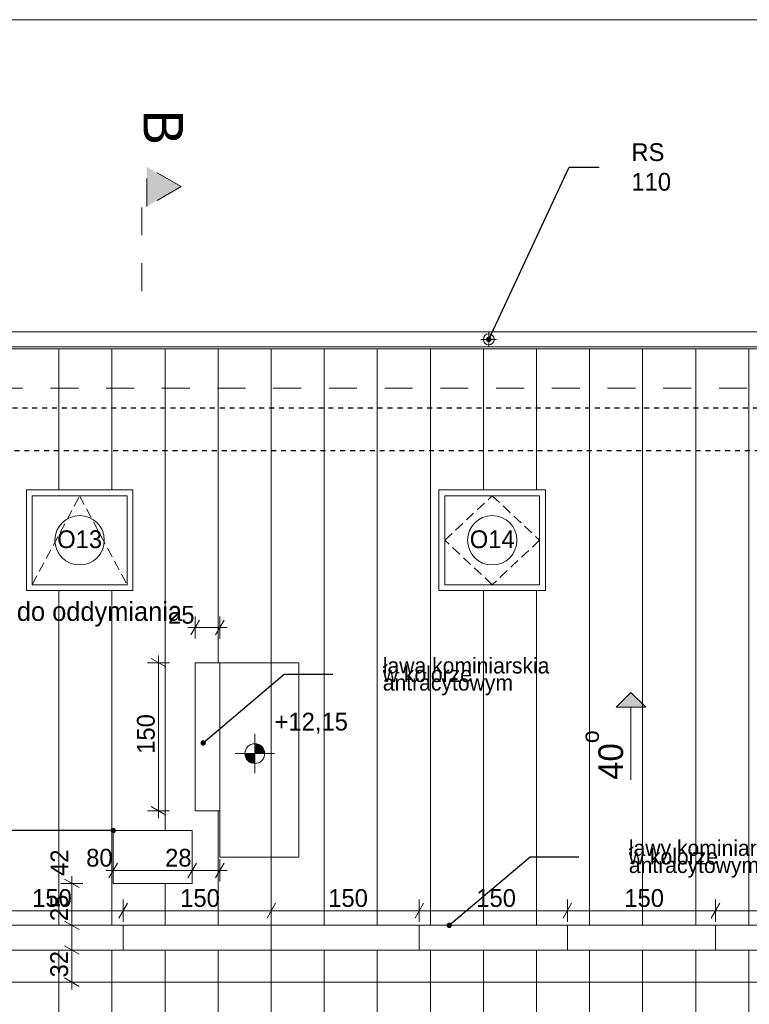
# Model space of a CAD drawing. Extents: x -21260 to 35740, y -2672 to 187028.
# Tile 117 of 120: x 9067 to 16459, y 177056 to 187028. Entities that reach past the tile are written whole.
import ezdxf

# ---------------------------------------------------------------- set-up
doc = ezdxf.new("R2010")
doc.units = 0
doc.header["$MEASUREMENT"] = 0
for name, pattern in [('Dashed', [564.444447, 282.222223, -282.222223]), ('Hidden Line', [100, 50, -50]), ('Krawędzie ukryte', [150, 100, -50])]:
    doc.linetypes.add(name, pattern=pattern)
for name, color, linetype in [('ARCH dach', 7, 'Continuous'), ('Arch wymiary', 7, 'Continuous'), ('INWENT RZĘDNE', 7, 'Continuous')]:
    doc.layers.add(name, color=color, linetype=linetype)
doc.layers.add('ARCH dach_Nr_Pióra__2', color=7, linetype='Continuous', lineweight=13, true_color=0x7f7f7f)
for name, color, linetype, lineweight in [('ARCH dach_Nr_Pióra__21', 7, 'Continuous', 13), ('Arch opisy okien_Nr_Pióra__21', 7, 'Continuous', 13), ('Arch opisy_Nr_Pióra__1', 7, 'Continuous', 25), ('Arch opisy_Nr_Pióra__21', 7, 'Continuous', 13), ('arch przekroje_Nr_Pióra__21', 7, 'Continuous', 13), ('arch przekroje_Nr_Pióra__5', 7, 'Continuous', 13), ('ARCH TABELA_Nr_Pióra__21', 7, 'Continuous', 13), ('Arch wymiary_Nr_Pióra__5', 7, 'Continuous', 13), ('Arch wyposazenie_Nr_Pióra__21', 7, 'Continuous', 13), ('INWENT DACH_Nr_Pióra__21', 7, 'Continuous', 13), ('INWENT ODWODNIENIE_Nr_Pióra__21', 7, 'Continuous', 13), ('INWENT OPISY_Nr_Pióra__21', 7, 'Continuous', 13), ('INWENT RZĘDNE_Nr_Pióra__21', 7, 'Continuous', 13), ('INWENT. OKNA_Nr_Pióra__21', 7, 'Continuous', 13), ('INWENT.ŚCIANY_Nr_Pióra__1', 7, 'Continuous', 25), ('INWENT.ŚCIANY_Nr_Pióra__5', 7, 'Continuous', 13), ('Opisy - Tekst_Nr_pióra__1_Nr_Pióra__7', 7, 'Continuous', 13)]:
    doc.layers.add(name, color=color, linetype=linetype, lineweight=lineweight)
doc.styles.add('GENERATED_STYLE_1', font='txt')
doc.styles.add('GENERATED_STYLE_4', font='txt')
doc.styles.add('GENERATED_STYLE_5', font='txt')
doc.styles.add('GENERATED_STYLE_6', font='txt')
doc.dimstyles.new('GENERATED_STYLE__1', dxfattribs={"dimtxt": 179.999995, "dimasz": 114, "dimexe": 0.18, "dimexo": 0, "dimgap": 0.09, "dimtad": 1, "dimdec": 0, "dimlfac": 0.1, "dimzin": 0, "dimdsep": 46, "dimtxsty": 'GENERATED_STYLE_1', "dimblk": 'ARROWHEAD_2', "dimblk1": 'ARROWHEAD_2', "dimblk2": 'ARROWHEAD_2', "dimcen": 0.09, "dimclrd": 7, "dimclre": 7, "dimclrt": 7, "dimazin": 0, "dimtfac": 1, "dimtdec": 4, "dimtmove": 0, "dimatfit": 3, "dimfxl": 0, "dimtolj": 1, "dimtzin": 0, "dimarcsym": 0})
doc.dimstyles.new('GENERATED_STYLE__2', dxfattribs={"dimtxt": 179.999995, "dimasz": 114, "dimexe": 0.18, "dimexo": 0, "dimgap": 0.09, "dimtad": 1, "dimdec": 0, "dimlfac": 0.1, "dimzin": 0, "dimdsep": 46, "dimtxsty": 'GENERATED_STYLE_1', "dimblk": 'ARROWHEAD_2', "dimblk1": 'ARROWHEAD_2', "dimblk2": 'ARROWHEAD_2', "dimcen": 0.09, "dimclrd": 7, "dimclre": 7, "dimclrt": 7, "dimazin": 0, "dimtfac": 1, "dimtdec": 4, "dimtmove": 2, "dimatfit": 3, "dimfxl": 0, "dimtolj": 1, "dimtzin": 0, "dimarcsym": 0})
doc.dimstyles.new('GENERATED_STYLE__3', dxfattribs={"dimtxt": 179.999995, "dimasz": 114, "dimexe": 0.18, "dimexo": 0, "dimgap": 0.09, "dimtad": 1, "dimtih": 1, "dimtoh": 1, "dimdec": 0, "dimlfac": 0.1, "dimzin": 0, "dimdsep": 46, "dimtxsty": 'GENERATED_STYLE_1', "dimblk": 'ARROWHEAD_2', "dimblk1": 'ARROWHEAD_2', "dimblk2": 'ARROWHEAD_2', "dimcen": 0.09, "dimclrd": 7, "dimclre": 7, "dimclrt": 7, "dimazin": 0, "dimtfac": 1, "dimtdec": 4, "dimtmove": 0, "dimatfit": 3, "dimfxl": 0, "dimtolj": 1, "dimtzin": 0, "dimarcsym": 0})
doc.dimstyles.new('GENERATED_STYLE__6', dxfattribs={"dimtxt": 0.18, "dimasz": 109.44, "dimexe": 0.18, "dimexo": 0.0625, "dimgap": 0.09, "dimtad": 0, "dimtih": 1, "dimtoh": 1, "dimdec": 4, "dimzin": 0, "dimdsep": 46, "dimcen": 0.09, "dimadec": 0, "dimazin": 0, "dimtfac": 1, "dimtdec": 4, "dimtmove": 0, "dimatfit": 3, "dimldrblk": 'ARROWHEAD_11', "dimfxl": 0, "dimtolj": 1, "dimtzin": 0, "dimarcsym": 0})

# ---------------------------------------------------------------- blocks, each defined once
blk = doc.blocks.new('Linia_90', base_point=(15259.9, 179328.6))
at = {"layer": 'ARCH dach_Nr_Pióra__21', "linetype": 'Continuous'}
blk.add_hatch(color=256, dxfattribs=at).paths.add_polyline_path([(15259.9, 180214.7), (15409.9, 180064.7), (15109.9, 180064.7)], flags=0)
for p, q in [((15259.9, 180214.7), (15109.9, 180064.7)), ((15259.9, 180214.7), (15409.9, 180064.7)), ((15409.9, 180064.7), (15109.9, 180064.7)), ((15259.9, 179328.6), (15259.9, 180064.7))]:
    blk.add_line(p, q, dxfattribs=at)
blk = doc.blocks.new('*D759')
at = {"layer": 'Arch wymiary_Nr_Pióra__5', "linetype": 'Continuous'}
for p, q in [((10014.1, 178299.4), (10014.1, 178524.4)), ((10814.1, 178299.4), (10814.1, 178524.4)), ((9940.7, 178411.9), (10014.1, 178411.9)), ((10057.4, 178486.9), (9970.8, 178336.9)), ((10014.1, 178411.9), (10814.1, 178411.9)), ((10857.4, 178486.9), (10770.8, 178336.9))]:
    blk.add_line(p, q, dxfattribs=at)
at = {"layer": 'Arch wymiary_Nr_Pióra__5', "char_height": 180, "attachment_point": 7, "style": 'GENERATED_STYLE_1'}
for s, insert in [('{80}', (9740.3, 178447.9)), ('{28}', (10540.3, 178447.9))]:
    blk.add_mtext(s, dxfattribs=dict(at, insert=insert))
blk = doc.blocks.new('ARROWHEAD_2')
at = {"color": 0, "linetype": 'Continuous', "lineweight": 0}
for p, q in [((0, 0), (-1, 0)), ((-0.378, -0.655), (0.378, 0.655))]:
    blk.add_line(p, q, dxfattribs=at)
blk = doc.blocks.new('*D760')
at = {"layer": 'Arch wymiary_Nr_Pióra__5', "linetype": 'Continuous'}
for p, q in [((10814.1, 178299.4), (10814.1, 178524.4)), ((11094.1, 178299.4), (11094.1, 178524.4)), ((10857.4, 178486.9), (10770.8, 178336.9)), ((10814.1, 178411.9), (11094.1, 178411.9)), ((11050.8, 178336.9), (11137.4, 178486.9)), ((11094.1, 178411.9), (11167.4, 178411.9))]:
    blk.add_line(p, q, dxfattribs=at)
at = {"layer": 'Arch wymiary_Nr_Pióra__5', "char_height": 180, "attachment_point": 7, "style": 'GENERATED_STYLE_1'}
for s, insert in [('{80}', (9740.3, 178447.9)), ('{28}', (10540.3, 178447.9))]:
    blk.add_mtext(s, dxfattribs=dict(at, insert=insert))
blk = doc.blocks.new('*D761')
at = {"layer": 'Arch wymiary_Nr_Pióra__5', "linetype": 'Continuous'}
for p, q in [((9520.1, 177649.2), (9670.1, 177562.6)), ((9707.6, 177605.9), (9482.6, 177605.9)), ((9595.1, 177280.9), (9595.1, 177605.9)), ((9520.1, 177324.2), (9670.1, 177237.6)), ((9707.6, 177280.9), (9482.6, 177280.9)), ((9595.1, 177207.5), (9595.1, 177280.9))]:
    blk.add_line(p, q, dxfattribs=at)
at = {"layer": 'Arch wymiary_Nr_Pióra__5', "char_height": 180, "attachment_point": 7, "rotation": 90, "style": 'GENERATED_STYLE_1'}
for s, insert in [('{42}', (9559.1, 178356.1)), ('{25}', (9559.1, 177899.2)), ('{32}', (9559.1, 177328.2))]:
    blk.add_mtext(s, dxfattribs=dict(at, insert=insert))
blk = doc.blocks.new('*D762')
at = {"layer": 'Arch wymiary_Nr_Pióra__5', "linetype": 'Continuous'}
for p, q in [((9707.6, 177855.9), (9482.6, 177855.9)), ((9520.1, 177899.2), (9670.1, 177812.6)), ((9595.1, 177605.9), (9595.1, 177855.9)), ((9520.1, 177649.2), (9670.1, 177562.6)), ((9707.6, 177605.9), (9482.6, 177605.9))]:
    blk.add_line(p, q, dxfattribs=at)
at = {"layer": 'Arch wymiary_Nr_Pióra__5', "char_height": 180, "attachment_point": 7, "rotation": 90, "style": 'GENERATED_STYLE_1'}
for s, insert in [('{42}', (9559.1, 178356.1)), ('{25}', (9559.1, 177899.2)), ('{32}', (9559.1, 177328.2))]:
    blk.add_mtext(s, dxfattribs=dict(at, insert=insert))
blk = doc.blocks.new('*D763')
at = {"layer": 'Arch wymiary_Nr_Pióra__5', "linetype": 'Continuous'}
for p, q in [((9670.1, 178237.4), (9520.1, 178324)), ((9595.1, 178280.7), (9595.1, 178354.1)), ((9707.6, 178280.7), (9482.6, 178280.7)), ((9595.1, 177855.9), (9595.1, 178280.7)), ((9707.6, 177855.9), (9482.6, 177855.9)), ((9520.1, 177899.2), (9670.1, 177812.6))]:
    blk.add_line(p, q, dxfattribs=at)
at = {"layer": 'Arch wymiary_Nr_Pióra__5', "char_height": 180, "attachment_point": 7, "rotation": 90, "style": 'GENERATED_STYLE_1'}
for s, insert in [('{42}', (9559.1, 178356.1)), ('{25}', (9559.1, 177899.2)), ('{32}', (9559.1, 177328.2))]:
    blk.add_mtext(s, dxfattribs=dict(at, insert=insert))
blk = doc.blocks.new('*D764')
at = {"layer": 'Arch wymiary_Nr_Pióra__5', "linetype": 'Continuous'}
for p, q in [((10585.7, 180515.9), (10360.7, 180515.9)), ((10548.2, 180472.6), (10398.2, 180559.2)), ((10473.2, 180515.9), (10473.2, 180589.2)), ((10473.2, 179015.9), (10473.2, 180515.9)), ((10585.7, 179015.9), (10360.7, 179015.9)), ((10398.2, 179059.2), (10548.2, 178972.6)), ((10473.2, 178942.5), (10473.2, 179015.9))]:
    blk.add_line(p, q, dxfattribs=at)
at = {"layer": 'Arch wymiary_Nr_Pióra__5', "insert": (10437.2, 179593.1), "char_height": 180, "attachment_point": 7, "rotation": 90, "style": 'GENERATED_STYLE_1'}
blk.add_mtext('{150}', dxfattribs=at)
blk = doc.blocks.new('*D765')
at = {"layer": 'Arch wymiary_Nr_Pióra__5', "linetype": 'Continuous'}
for p, q in [((10887.4, 180947.7), (10800.8, 180797.7)), ((10844.1, 180760.2), (10844.1, 180985.2)), ((11050.8, 180797.7), (11137.4, 180947.7)), ((11094.1, 180760.2), (11094.1, 180985.2)), ((10770.7, 180872.7), (10844.1, 180872.7)), ((10844.1, 180872.7), (11094.1, 180872.7)), ((11094.1, 180872.7), (11167.4, 180872.7))]:
    blk.add_line(p, q, dxfattribs=at)
at = {"layer": 'Arch wymiary_Nr_Pióra__5', "insert": (10570.3, 180908.7), "char_height": 180, "attachment_point": 7, "style": 'GENERATED_STYLE_1'}
blk.add_mtext('{25}', dxfattribs=at)
blk = doc.blocks.new('*D770')
at = {"layer": 'Arch wymiary_Nr_Pióra__5', "linetype": 'Continuous'}
for p, q in [((5615.6, 177891.5), (5615.6, 178116.5)), ((7115.6, 177891.5), (7115.6, 178116.5)), ((5658.9, 178079), (5572.3, 177929)), ((7158.9, 178079), (7072.3, 177929)), ((5542.3, 178004), (5615.6, 178004)), ((5615.6, 178004), (7115.6, 178004))]:
    blk.add_line(p, q, dxfattribs=at)
at = {"layer": 'Arch wymiary_Nr_Pióra__5', "char_height": 180, "attachment_point": 7, "style": 'GENERATED_STYLE_1'}
for s, insert in [('{150}', (6192.8, 178040)), ('{150}', (7692.8, 178040)), ('{150}', (9192.8, 178040)), ('{150}', (10692.8, 178040)), ('{150}', (12192.8, 178040)), ('{150}', (13692.8, 178040)), ('{150}', (15192.8, 178040)), ('{150}', (16692.8, 178040)), ('{150}', (18192.8, 178040)), ('{150}', (19692.8, 178040)), ('{150}', (21192.8, 178040)), ('{150}', (22692.8, 178040)), ('{150}', (24192.8, 178040)), ('{150}', (25692.8, 178040)), ('{150}', (27192.8, 178040)), ('{150}', (28692.8, 178040)), ('{297}', (30927, 178040))]:
    blk.add_mtext(s, dxfattribs=dict(at, insert=insert))
blk = doc.blocks.new('*D771')
at = {"layer": 'Arch wymiary_Nr_Pióra__5', "linetype": 'Continuous'}
for p, q in [((7115.6, 177891.5), (7115.6, 178116.5)), ((8615.6, 177891.5), (8615.6, 178116.5)), ((7158.9, 178079), (7072.3, 177929)), ((8658.9, 178079), (8572.3, 177929)), ((7115.6, 178004), (8615.6, 178004))]:
    blk.add_line(p, q, dxfattribs=at)
at = {"layer": 'Arch wymiary_Nr_Pióra__5', "char_height": 180, "attachment_point": 7, "style": 'GENERATED_STYLE_1'}
for s, insert in [('{150}', (6192.8, 178040)), ('{150}', (7692.8, 178040)), ('{150}', (9192.8, 178040)), ('{150}', (10692.8, 178040)), ('{150}', (12192.8, 178040)), ('{150}', (13692.8, 178040)), ('{150}', (15192.8, 178040)), ('{150}', (16692.8, 178040)), ('{150}', (18192.8, 178040)), ('{150}', (19692.8, 178040)), ('{150}', (21192.8, 178040)), ('{150}', (22692.8, 178040)), ('{150}', (24192.8, 178040)), ('{150}', (25692.8, 178040)), ('{150}', (27192.8, 178040)), ('{150}', (28692.8, 178040)), ('{297}', (30927, 178040))]:
    blk.add_mtext(s, dxfattribs=dict(at, insert=insert))
blk = doc.blocks.new('*D772')
at = {"layer": 'Arch wymiary_Nr_Pióra__5', "linetype": 'Continuous'}
for p, q in [((8615.6, 177891.5), (8615.6, 178116.5)), ((10115.6, 177891.5), (10115.6, 178116.5)), ((8658.9, 178079), (8572.3, 177929)), ((10158.9, 178079), (10072.3, 177929)), ((8615.6, 178004), (10115.6, 178004))]:
    blk.add_line(p, q, dxfattribs=at)
at = {"layer": 'Arch wymiary_Nr_Pióra__5', "char_height": 180, "attachment_point": 7, "style": 'GENERATED_STYLE_1'}
for s, insert in [('{150}', (6192.8, 178040)), ('{150}', (7692.8, 178040)), ('{150}', (9192.8, 178040)), ('{150}', (10692.8, 178040)), ('{150}', (12192.8, 178040)), ('{150}', (13692.8, 178040)), ('{150}', (15192.8, 178040)), ('{150}', (16692.8, 178040)), ('{150}', (18192.8, 178040)), ('{150}', (19692.8, 178040)), ('{150}', (21192.8, 178040)), ('{150}', (22692.8, 178040)), ('{150}', (24192.8, 178040)), ('{150}', (25692.8, 178040)), ('{150}', (27192.8, 178040)), ('{150}', (28692.8, 178040)), ('{297}', (30927, 178040))]:
    blk.add_mtext(s, dxfattribs=dict(at, insert=insert))
blk = doc.blocks.new('*D773')
at = {"layer": 'Arch wymiary_Nr_Pióra__5', "linetype": 'Continuous'}
for p, q in [((10115.6, 177891.5), (10115.6, 178116.5)), ((11615.6, 177891.5), (11615.6, 178116.5)), ((10158.9, 178079), (10072.3, 177929)), ((11658.9, 178079), (11572.3, 177929)), ((10115.6, 178004), (11615.6, 178004))]:
    blk.add_line(p, q, dxfattribs=at)
at = {"layer": 'Arch wymiary_Nr_Pióra__5', "char_height": 180, "attachment_point": 7, "style": 'GENERATED_STYLE_1'}
for s, insert in [('{150}', (6192.8, 178040)), ('{150}', (7692.8, 178040)), ('{150}', (9192.8, 178040)), ('{150}', (10692.8, 178040)), ('{150}', (12192.8, 178040)), ('{150}', (13692.8, 178040)), ('{150}', (15192.8, 178040)), ('{150}', (16692.8, 178040)), ('{150}', (18192.8, 178040)), ('{150}', (19692.8, 178040)), ('{150}', (21192.8, 178040)), ('{150}', (22692.8, 178040)), ('{150}', (24192.8, 178040)), ('{150}', (25692.8, 178040)), ('{150}', (27192.8, 178040)), ('{150}', (28692.8, 178040)), ('{297}', (30927, 178040))]:
    blk.add_mtext(s, dxfattribs=dict(at, insert=insert))
blk = doc.blocks.new('*D774')
at = {"layer": 'Arch wymiary_Nr_Pióra__5', "linetype": 'Continuous'}
for p, q in [((11615.6, 177891.5), (11615.6, 178116.5)), ((13115.6, 177891.5), (13115.6, 178116.5)), ((11658.9, 178079), (11572.3, 177929)), ((13158.9, 178079), (13072.3, 177929)), ((11615.6, 178004), (13115.6, 178004))]:
    blk.add_line(p, q, dxfattribs=at)
at = {"layer": 'Arch wymiary_Nr_Pióra__5', "char_height": 180, "attachment_point": 7, "style": 'GENERATED_STYLE_1'}
for s, insert in [('{150}', (6192.8, 178040)), ('{150}', (7692.8, 178040)), ('{150}', (9192.8, 178040)), ('{150}', (10692.8, 178040)), ('{150}', (12192.8, 178040)), ('{150}', (13692.8, 178040)), ('{150}', (15192.8, 178040)), ('{150}', (16692.8, 178040)), ('{150}', (18192.8, 178040)), ('{150}', (19692.8, 178040)), ('{150}', (21192.8, 178040)), ('{150}', (22692.8, 178040)), ('{150}', (24192.8, 178040)), ('{150}', (25692.8, 178040)), ('{150}', (27192.8, 178040)), ('{150}', (28692.8, 178040)), ('{297}', (30927, 178040))]:
    blk.add_mtext(s, dxfattribs=dict(at, insert=insert))
blk = doc.blocks.new('*D775')
at = {"layer": 'Arch wymiary_Nr_Pióra__5', "linetype": 'Continuous'}
for p, q in [((13115.6, 177891.5), (13115.6, 178116.5)), ((14615.6, 177891.5), (14615.6, 178116.5)), ((13158.9, 178079), (13072.3, 177929)), ((14658.9, 178079), (14572.3, 177929)), ((13115.6, 178004), (14615.6, 178004))]:
    blk.add_line(p, q, dxfattribs=at)
at = {"layer": 'Arch wymiary_Nr_Pióra__5', "char_height": 180, "attachment_point": 7, "style": 'GENERATED_STYLE_1'}
for s, insert in [('{150}', (6192.8, 178040)), ('{150}', (7692.8, 178040)), ('{150}', (9192.8, 178040)), ('{150}', (10692.8, 178040)), ('{150}', (12192.8, 178040)), ('{150}', (13692.8, 178040)), ('{150}', (15192.8, 178040)), ('{150}', (16692.8, 178040)), ('{150}', (18192.8, 178040)), ('{150}', (19692.8, 178040)), ('{150}', (21192.8, 178040)), ('{150}', (22692.8, 178040)), ('{150}', (24192.8, 178040)), ('{150}', (25692.8, 178040)), ('{150}', (27192.8, 178040)), ('{150}', (28692.8, 178040)), ('{297}', (30927, 178040))]:
    blk.add_mtext(s, dxfattribs=dict(at, insert=insert))
blk = doc.blocks.new('*D776')
at = {"layer": 'Arch wymiary_Nr_Pióra__5', "linetype": 'Continuous'}
for p, q in [((14615.6, 177891.5), (14615.6, 178116.5)), ((16115.6, 177891.5), (16115.6, 178116.5)), ((14658.9, 178079), (14572.3, 177929)), ((16158.9, 178079), (16072.3, 177929)), ((14615.6, 178004), (16115.6, 178004))]:
    blk.add_line(p, q, dxfattribs=at)
at = {"layer": 'Arch wymiary_Nr_Pióra__5', "char_height": 180, "attachment_point": 7, "style": 'GENERATED_STYLE_1'}
for s, insert in [('{150}', (6192.8, 178040)), ('{150}', (7692.8, 178040)), ('{150}', (9192.8, 178040)), ('{150}', (10692.8, 178040)), ('{150}', (12192.8, 178040)), ('{150}', (13692.8, 178040)), ('{150}', (15192.8, 178040)), ('{150}', (16692.8, 178040)), ('{150}', (18192.8, 178040)), ('{150}', (19692.8, 178040)), ('{150}', (21192.8, 178040)), ('{150}', (22692.8, 178040)), ('{150}', (24192.8, 178040)), ('{150}', (25692.8, 178040)), ('{150}', (27192.8, 178040)), ('{150}', (28692.8, 178040)), ('{297}', (30927, 178040))]:
    blk.add_mtext(s, dxfattribs=dict(at, insert=insert))
blk = doc.blocks.new('*D777')
at = {"layer": 'Arch wymiary_Nr_Pióra__5', "linetype": 'Continuous'}
for p, q in [((16115.6, 177891.5), (16115.6, 178116.5)), ((17615.6, 177891.5), (17615.6, 178116.5)), ((16158.9, 178079), (16072.3, 177929)), ((17658.9, 178079), (17572.3, 177929)), ((16115.6, 178004), (17615.6, 178004))]:
    blk.add_line(p, q, dxfattribs=at)
at = {"layer": 'Arch wymiary_Nr_Pióra__5', "char_height": 180, "attachment_point": 7, "style": 'GENERATED_STYLE_1'}
for s, insert in [('{150}', (6192.8, 178040)), ('{150}', (7692.8, 178040)), ('{150}', (9192.8, 178040)), ('{150}', (10692.8, 178040)), ('{150}', (12192.8, 178040)), ('{150}', (13692.8, 178040)), ('{150}', (15192.8, 178040)), ('{150}', (16692.8, 178040)), ('{150}', (18192.8, 178040)), ('{150}', (19692.8, 178040)), ('{150}', (21192.8, 178040)), ('{150}', (22692.8, 178040)), ('{150}', (24192.8, 178040)), ('{150}', (25692.8, 178040)), ('{150}', (27192.8, 178040)), ('{150}', (28692.8, 178040)), ('{297}', (30927, 178040))]:
    blk.add_mtext(s, dxfattribs=dict(at, insert=insert))
blk = doc.blocks.new('*D778')
at = {"layer": 'Arch wymiary_Nr_Pióra__5', "linetype": 'Continuous'}
for p, q in [((17615.6, 177891.5), (17615.6, 178116.5)), ((19115.6, 177891.5), (19115.6, 178116.5)), ((17658.9, 178079), (17572.3, 177929)), ((19158.9, 178079), (19072.3, 177929)), ((17615.6, 178004), (19115.6, 178004))]:
    blk.add_line(p, q, dxfattribs=at)
at = {"layer": 'Arch wymiary_Nr_Pióra__5', "char_height": 180, "attachment_point": 7, "style": 'GENERATED_STYLE_1'}
for s, insert in [('{150}', (6192.8, 178040)), ('{150}', (7692.8, 178040)), ('{150}', (9192.8, 178040)), ('{150}', (10692.8, 178040)), ('{150}', (12192.8, 178040)), ('{150}', (13692.8, 178040)), ('{150}', (15192.8, 178040)), ('{150}', (16692.8, 178040)), ('{150}', (18192.8, 178040)), ('{150}', (19692.8, 178040)), ('{150}', (21192.8, 178040)), ('{150}', (22692.8, 178040)), ('{150}', (24192.8, 178040)), ('{150}', (25692.8, 178040)), ('{150}', (27192.8, 178040)), ('{150}', (28692.8, 178040)), ('{297}', (30927, 178040))]:
    blk.add_mtext(s, dxfattribs=dict(at, insert=insert))
blk = doc.blocks.new('*D779')
at = {"layer": 'Arch wymiary_Nr_Pióra__5', "linetype": 'Continuous'}
for p, q in [((19115.6, 177891.5), (19115.6, 178116.5)), ((20615.6, 177891.5), (20615.6, 178116.5)), ((19158.9, 178079), (19072.3, 177929)), ((20658.9, 178079), (20572.3, 177929)), ((19115.6, 178004), (20615.6, 178004))]:
    blk.add_line(p, q, dxfattribs=at)
at = {"layer": 'Arch wymiary_Nr_Pióra__5', "char_height": 180, "attachment_point": 7, "style": 'GENERATED_STYLE_1'}
for s, insert in [('{150}', (6192.8, 178040)), ('{150}', (7692.8, 178040)), ('{150}', (9192.8, 178040)), ('{150}', (10692.8, 178040)), ('{150}', (12192.8, 178040)), ('{150}', (13692.8, 178040)), ('{150}', (15192.8, 178040)), ('{150}', (16692.8, 178040)), ('{150}', (18192.8, 178040)), ('{150}', (19692.8, 178040)), ('{150}', (21192.8, 178040)), ('{150}', (22692.8, 178040)), ('{150}', (24192.8, 178040)), ('{150}', (25692.8, 178040)), ('{150}', (27192.8, 178040)), ('{150}', (28692.8, 178040)), ('{297}', (30927, 178040))]:
    blk.add_mtext(s, dxfattribs=dict(at, insert=insert))
blk = doc.blocks.new('*D780')
at = {"layer": 'Arch wymiary_Nr_Pióra__5', "linetype": 'Continuous'}
for p, q in [((20615.6, 177891.5), (20615.6, 178116.5)), ((22115.6, 177891.5), (22115.6, 178116.5)), ((20658.9, 178079), (20572.3, 177929)), ((22158.9, 178079), (22072.3, 177929)), ((20615.6, 178004), (22115.6, 178004))]:
    blk.add_line(p, q, dxfattribs=at)
at = {"layer": 'Arch wymiary_Nr_Pióra__5', "char_height": 180, "attachment_point": 7, "style": 'GENERATED_STYLE_1'}
for s, insert in [('{150}', (6192.8, 178040)), ('{150}', (7692.8, 178040)), ('{150}', (9192.8, 178040)), ('{150}', (10692.8, 178040)), ('{150}', (12192.8, 178040)), ('{150}', (13692.8, 178040)), ('{150}', (15192.8, 178040)), ('{150}', (16692.8, 178040)), ('{150}', (18192.8, 178040)), ('{150}', (19692.8, 178040)), ('{150}', (21192.8, 178040)), ('{150}', (22692.8, 178040)), ('{150}', (24192.8, 178040)), ('{150}', (25692.8, 178040)), ('{150}', (27192.8, 178040)), ('{150}', (28692.8, 178040)), ('{297}', (30927, 178040))]:
    blk.add_mtext(s, dxfattribs=dict(at, insert=insert))
blk = doc.blocks.new('*D781')
at = {"layer": 'Arch wymiary_Nr_Pióra__5', "linetype": 'Continuous'}
for p, q in [((22115.6, 177891.5), (22115.6, 178116.5)), ((23615.6, 177891.5), (23615.6, 178116.5)), ((22158.9, 178079), (22072.3, 177929)), ((23658.9, 178079), (23572.3, 177929)), ((22115.6, 178004), (23615.6, 178004))]:
    blk.add_line(p, q, dxfattribs=at)
at = {"layer": 'Arch wymiary_Nr_Pióra__5', "char_height": 180, "attachment_point": 7, "style": 'GENERATED_STYLE_1'}
for s, insert in [('{150}', (6192.8, 178040)), ('{150}', (7692.8, 178040)), ('{150}', (9192.8, 178040)), ('{150}', (10692.8, 178040)), ('{150}', (12192.8, 178040)), ('{150}', (13692.8, 178040)), ('{150}', (15192.8, 178040)), ('{150}', (16692.8, 178040)), ('{150}', (18192.8, 178040)), ('{150}', (19692.8, 178040)), ('{150}', (21192.8, 178040)), ('{150}', (22692.8, 178040)), ('{150}', (24192.8, 178040)), ('{150}', (25692.8, 178040)), ('{150}', (27192.8, 178040)), ('{150}', (28692.8, 178040)), ('{297}', (30927, 178040))]:
    blk.add_mtext(s, dxfattribs=dict(at, insert=insert))
blk = doc.blocks.new('*D782')
at = {"layer": 'Arch wymiary_Nr_Pióra__5', "linetype": 'Continuous'}
for p, q in [((23615.6, 177891.5), (23615.6, 178116.5)), ((25115.6, 177891.5), (25115.6, 178116.5)), ((23658.9, 178079), (23572.3, 177929)), ((25158.9, 178079), (25072.3, 177929)), ((23615.6, 178004), (25115.6, 178004))]:
    blk.add_line(p, q, dxfattribs=at)
at = {"layer": 'Arch wymiary_Nr_Pióra__5', "char_height": 180, "attachment_point": 7, "style": 'GENERATED_STYLE_1'}
for s, insert in [('{150}', (6192.8, 178040)), ('{150}', (7692.8, 178040)), ('{150}', (9192.8, 178040)), ('{150}', (10692.8, 178040)), ('{150}', (12192.8, 178040)), ('{150}', (13692.8, 178040)), ('{150}', (15192.8, 178040)), ('{150}', (16692.8, 178040)), ('{150}', (18192.8, 178040)), ('{150}', (19692.8, 178040)), ('{150}', (21192.8, 178040)), ('{150}', (22692.8, 178040)), ('{150}', (24192.8, 178040)), ('{150}', (25692.8, 178040)), ('{150}', (27192.8, 178040)), ('{150}', (28692.8, 178040)), ('{297}', (30927, 178040))]:
    blk.add_mtext(s, dxfattribs=dict(at, insert=insert))
blk = doc.blocks.new('*D783')
at = {"layer": 'Arch wymiary_Nr_Pióra__5', "linetype": 'Continuous'}
for p, q in [((25115.6, 177891.5), (25115.6, 178116.5)), ((26615.6, 177891.5), (26615.6, 178116.5)), ((25158.9, 178079), (25072.3, 177929)), ((26658.9, 178079), (26572.3, 177929)), ((25115.6, 178004), (26615.6, 178004))]:
    blk.add_line(p, q, dxfattribs=at)
at = {"layer": 'Arch wymiary_Nr_Pióra__5', "char_height": 180, "attachment_point": 7, "style": 'GENERATED_STYLE_1'}
for s, insert in [('{150}', (6192.8, 178040)), ('{150}', (7692.8, 178040)), ('{150}', (9192.8, 178040)), ('{150}', (10692.8, 178040)), ('{150}', (12192.8, 178040)), ('{150}', (13692.8, 178040)), ('{150}', (15192.8, 178040)), ('{150}', (16692.8, 178040)), ('{150}', (18192.8, 178040)), ('{150}', (19692.8, 178040)), ('{150}', (21192.8, 178040)), ('{150}', (22692.8, 178040)), ('{150}', (24192.8, 178040)), ('{150}', (25692.8, 178040)), ('{150}', (27192.8, 178040)), ('{150}', (28692.8, 178040)), ('{297}', (30927, 178040))]:
    blk.add_mtext(s, dxfattribs=dict(at, insert=insert))
blk = doc.blocks.new('*D784')
at = {"layer": 'Arch wymiary_Nr_Pióra__5', "linetype": 'Continuous'}
for p, q in [((26615.6, 177891.5), (26615.6, 178116.5)), ((28115.6, 177891.5), (28115.6, 178116.5)), ((26658.9, 178079), (26572.3, 177929)), ((28158.9, 178079), (28072.3, 177929)), ((26615.6, 178004), (28115.6, 178004))]:
    blk.add_line(p, q, dxfattribs=at)
at = {"layer": 'Arch wymiary_Nr_Pióra__5', "char_height": 180, "attachment_point": 7, "style": 'GENERATED_STYLE_1'}
for s, insert in [('{150}', (6192.8, 178040)), ('{150}', (7692.8, 178040)), ('{150}', (9192.8, 178040)), ('{150}', (10692.8, 178040)), ('{150}', (12192.8, 178040)), ('{150}', (13692.8, 178040)), ('{150}', (15192.8, 178040)), ('{150}', (16692.8, 178040)), ('{150}', (18192.8, 178040)), ('{150}', (19692.8, 178040)), ('{150}', (21192.8, 178040)), ('{150}', (22692.8, 178040)), ('{150}', (24192.8, 178040)), ('{150}', (25692.8, 178040)), ('{150}', (27192.8, 178040)), ('{150}', (28692.8, 178040)), ('{297}', (30927, 178040))]:
    blk.add_mtext(s, dxfattribs=dict(at, insert=insert))
blk = doc.blocks.new('*D785')
at = {"layer": 'Arch wymiary_Nr_Pióra__5', "linetype": 'Continuous'}
for p, q in [((28115.6, 177891.5), (28115.6, 178116.5)), ((29615.6, 177891.5), (29615.6, 178116.5)), ((28158.9, 178079), (28072.3, 177929)), ((29658.9, 178079), (29572.3, 177929)), ((28115.6, 178004), (29615.6, 178004))]:
    blk.add_line(p, q, dxfattribs=at)
at = {"layer": 'Arch wymiary_Nr_Pióra__5', "char_height": 180, "attachment_point": 7, "style": 'GENERATED_STYLE_1'}
for s, insert in [('{150}', (6192.8, 178040)), ('{150}', (7692.8, 178040)), ('{150}', (9192.8, 178040)), ('{150}', (10692.8, 178040)), ('{150}', (12192.8, 178040)), ('{150}', (13692.8, 178040)), ('{150}', (15192.8, 178040)), ('{150}', (16692.8, 178040)), ('{150}', (18192.8, 178040)), ('{150}', (19692.8, 178040)), ('{150}', (21192.8, 178040)), ('{150}', (22692.8, 178040)), ('{150}', (24192.8, 178040)), ('{150}', (25692.8, 178040)), ('{150}', (27192.8, 178040)), ('{150}', (28692.8, 178040)), ('{297}', (30927, 178040))]:
    blk.add_mtext(s, dxfattribs=dict(at, insert=insert))
blk = doc.blocks.new('*D786')
at = {"layer": 'Arch wymiary_Nr_Pióra__5', "linetype": 'Continuous'}
for p, q in [((29615.6, 177891.5), (29615.6, 178116.5)), ((32584.1, 177891.5), (32584.1, 178116.5)), ((29658.9, 178079), (29572.3, 177929)), ((32540.8, 177929), (32627.4, 178079)), ((29615.6, 178004), (32584.1, 178004)), ((32584.1, 178004), (32657.4, 178004))]:
    blk.add_line(p, q, dxfattribs=at)
at = {"layer": 'Arch wymiary_Nr_Pióra__5', "char_height": 180, "attachment_point": 7, "style": 'GENERATED_STYLE_1'}
for s, insert in [('{150}', (6192.8, 178040)), ('{150}', (7692.8, 178040)), ('{150}', (9192.8, 178040)), ('{150}', (10692.8, 178040)), ('{150}', (12192.8, 178040)), ('{150}', (13692.8, 178040)), ('{150}', (15192.8, 178040)), ('{150}', (16692.8, 178040)), ('{150}', (18192.8, 178040)), ('{150}', (19692.8, 178040)), ('{150}', (21192.8, 178040)), ('{150}', (22692.8, 178040)), ('{150}', (24192.8, 178040)), ('{150}', (25692.8, 178040)), ('{150}', (27192.8, 178040)), ('{150}', (28692.8, 178040)), ('{297}', (30927, 178040))]:
    blk.add_mtext(s, dxfattribs=dict(at, insert=insert))
blk = doc.blocks.new('Koty wysokościowe_22', base_point=(11448.9, 179595.4))
at = {"layer": 'INWENT RZĘDNE_Nr_Pióra__21', "linetype": 'Continuous'}
for points in [[(11448.9, 179595.4), (11548.9, 179595.4), (11541.3, 179633.7), (11519.6, 179666.1), (11487.2, 179687.8), (11448.9, 179695.4)], [(11448.9, 179595.4), (11348.9, 179595.4), (11356.5, 179557.1), (11378.2, 179524.7), (11410.7, 179503), (11448.9, 179495.4)]]:
    blk.add_hatch(color=256, dxfattribs=at).paths.add_polyline_path(points, flags=0)
for p, q in [((11448.9, 179395.4), (11448.9, 179795.4)), ((11248.9, 179595.4), (11648.9, 179595.4))]:
    blk.add_line(p, q, dxfattribs=at)
blk.add_circle((11448.9, 179595.4), 100, dxfattribs=at)
at = {"layer": 'INWENT RZĘDNE_Nr_Pióra__21', "insert": (11648.9, 179795.4), "char_height": 180, "attachment_point": 7, "style": 'GENERATED_STYLE_1'}
blk.add_mtext('{+12,15}', dxfattribs=at)
blk = doc.blocks.new('ARROWHEAD_11')
at = {"color": 0, "linetype": 'Continuous', "lineweight": 0}
blk.add_line((0, 0), (-1, 0), dxfattribs=at)
at = {"color": 0, "linetype": 'Continuous', "lineweight": 0, "const_width": 0.25, "flags": 128}
blk.add_lwpolyline([(-0.125, 0, 1), (0.125, 0, 1)], format="xyb", close=True, dxfattribs=at)

msp = doc.modelspace()

# ---------------------------------------------------------------- hatches: boundary and pattern name
at = {"layer": 'arch przekroje_Nr_Pióra__5', "linetype": 'Continuous'}
msp.add_hatch(color=256, dxfattribs=at).paths.add_polyline_path([(10354.1, 185537.9), (10354.1, 185137.9), (10704.1, 185337.9)], flags=0)

# ---------------------------------------------------------------- linework, layer by layer
at = {"layer": 'ARCH dach_Nr_Pióra__2', "linetype": 'Continuous'}
for p, q in [((9463.7, 183695.9), (9463.7, 182265.9)), ((10001.4, 183695.9), (10001.4, 182265.9)), ((10539.1, 183695.9), (10539.1, 178815.9)), ((11076.8, 183695.9), (11076.8, 180515.9)), ((11614.4, 183695.9), (11614.4, 177855.9)), ((12152.1, 183695.9), (12152.1, 177855.9)), ((12689.8, 183695.9), (12689.8, 177855.9)), ((13227.5, 183695.9), (13227.5, 177855.9)), ((13765.2, 183695.9), (13765.2, 182265.9)), ((14302.9, 183695.9), (14302.9, 182265.9)), ((14840.5, 183695.9), (14840.5, 177855.9)), ((15378.2, 183695.9), (15378.2, 177855.9)), ((15915.9, 183695.9), (15915.9, 177855.9)), ((16453.6, 183695.9), (16453.6, 177855.9)), ((9463.7, 181245.9), (9463.7, 177855.9)), ((10001.4, 181245.9), (10001.4, 177855.9)), ((13765.2, 181245.9), (13765.2, 177855.9)), ((14302.9, 181245.9), (14302.9, 177855.9)), ((11076.8, 179015.9), (11076.8, 177855.9)), ((10539.1, 178280.7), (10539.1, 177855.9)), ((9463.7, 177605.9), (9463.7, 174263.6)), ((10001.4, 177605.9), (10001.4, 170865.9)), ((10539.1, 177605.9), (10539.1, 170865.9)), ((11076.8, 177605.9), (11076.8, 175275.9)), ((11614.4, 177605.9), (11614.4, 175625.9)), ((12152.1, 177605.9), (12152.1, 170865.9)), ((12689.8, 177605.9), (12689.8, 170865.9)), ((13227.5, 177605.9), (13227.5, 170865.9)), ((13765.2, 177605.9), (13765.2, 170865.9)), ((14302.9, 177605.9), (14302.9, 170865.9)), ((14840.5, 177605.9), (14840.5, 170865.9)), ((15378.2, 177605.9), (15378.2, 170865.9)), ((15915.9, 177605.9), (15915.9, 170865.9)), ((16453.6, 177605.9), (16453.6, 170865.9))]:
    msp.add_line(p, q, dxfattribs=at)
at = {"layer": 'Arch opisy okien_Nr_Pióra__21', "linetype": 'Continuous'}
for centre in [(9674.1, 181755.9), (13854.1, 181755.9)]:
    msp.add_circle(centre, 250, dxfattribs=at)
at = {"layer": 'arch przekroje_Nr_Pióra__5', "linetype": 'Dashed'}
for p, q in [((10704.1, 185337.9), (10354.1, 185537.9)), ((10354.1, 185137.9), (10354.1, 185537.9)), ((10304.1, 184279.9), (10304.1, 185337.9)), ((10704.1, 185337.9), (10354.1, 185137.9))]:
    msp.add_line(p, q, dxfattribs=at)
at = {"layer": 'ARCH TABELA_Nr_Pióra__21', "linetype": 'Continuous'}
msp.add_line((-21259.9, 187028.4), (35740.1, 187028.4), dxfattribs=at)
at = {"layer": 'Arch wyposazenie_Nr_Pióra__21', "linetype": 'Continuous'}
for p, q in [((10844.1, 180515.9), (10844.1, 179015.9)), ((11094.1, 180515.9), (10844.1, 180515.9)), ((11094.1, 179015.9), (11094.1, 180515.9)), ((10844.1, 179015.9), (11094.1, 179015.9)), ((10115.6, 177855.9), (8615.6, 177855.9)), ((11615.6, 177855.9), (10115.6, 177855.9)), ((10115.6, 177855.9), (10115.6, 177605.9)), ((10115.6, 177605.9), (10115.6, 177855.9)), ((11615.6, 177855.9), (11615.6, 177605.9)), ((11615.6, 177605.9), (11615.6, 177855.9)), ((13115.6, 177855.9), (11615.6, 177855.9)), ((13115.6, 177855.9), (13115.6, 177605.9)), ((14615.6, 177855.9), (13115.6, 177855.9)), ((13115.6, 177605.9), (13115.6, 177855.9)), ((16115.6, 177855.9), (14615.6, 177855.9)), ((14615.6, 177855.9), (14615.6, 177605.9)), ((14615.6, 177605.9), (14615.6, 177855.9)), ((17615.6, 177855.9), (16115.6, 177855.9)), ((16115.6, 177855.9), (16115.6, 177605.9)), ((16115.6, 177605.9), (16115.6, 177855.9)), ((8615.6, 177605.9), (10115.6, 177605.9)), ((10115.6, 177605.9), (11615.6, 177605.9)), ((11615.6, 177605.9), (13115.6, 177605.9)), ((13115.6, 177605.9), (14615.6, 177605.9)), ((14615.6, 177605.9), (16115.6, 177605.9)), ((16115.6, 177605.9), (17615.6, 177605.9))]:
    msp.add_line(p, q, dxfattribs=at)
at = {"layer": 'INWENT DACH_Nr_Pióra__21', "linetype": 'Continuous'}
for p, q in [((-11505.9, 183865.9), (32584.1, 183865.9)), ((-11505.9, 183715.9), (32584.1, 183715.9)), ((-11505.9, 183695.9), (32584.1, 183695.9)), ((10014.1, 178815.9), (10014.1, 178280.7)), ((10814.1, 178815.9), (10014.1, 178815.9)), ((10814.1, 178280.7), (10814.1, 178815.9)), ((10014.1, 178280.7), (10814.1, 178280.7)), ((-6275.9, 177280.9), (16591.1, 177280.9))]:
    msp.add_line(p, q, dxfattribs=at)
at = {"layer": 'INWENT DACH_Nr_Pióra__21', "linetype": 'Dashed'}
msp.add_line((-11505.9, 183295.9), (32584.1, 183295.9), dxfattribs=at)
at = {"layer": 'INWENT ODWODNIENIE_Nr_Pióra__21', "linetype": 'Continuous'}
for p, q in [((13819.1, 183870.9), (13819.1, 183710.9)), ((13739.1, 183790.9), (13899.1, 183790.9))]:
    msp.add_line(p, q, dxfattribs=at)
msp.add_circle((13819.1, 183790.9), 55, dxfattribs=at)
at = {"layer": 'INWENT. OKNA_Nr_Pióra__21', "linetype": 'Continuous'}
for p, q in [((9134.1, 181245.9), (9134.1, 182265.9)), ((9134.1, 182265.9), (10214.1, 182265.9)), ((9194.1, 182205.9), (10154.1, 182205.9)), ((9194.1, 181305.9), (9194.1, 182205.9)), ((10154.1, 182205.9), (10154.1, 181305.9)), ((10214.1, 182265.9), (10214.1, 181245.9)), ((13314.1, 182265.9), (13314.1, 181245.9)), ((14394.1, 182265.9), (13314.1, 182265.9)), ((13374.1, 182205.9), (13374.1, 181305.9)), ((14334.1, 182205.9), (13374.1, 182205.9)), ((14334.1, 181305.9), (14334.1, 182205.9)), ((14394.1, 181245.9), (14394.1, 182265.9)), ((10154.1, 181305.9), (9194.1, 181305.9)), ((13374.1, 181305.9), (14334.1, 181305.9)), ((10214.1, 181245.9), (9134.1, 181245.9)), ((13314.1, 181245.9), (14394.1, 181245.9))]:
    msp.add_line(p, q, dxfattribs=at)
at = {"layer": 'INWENT. OKNA_Nr_Pióra__21', "linetype": 'Krawędzie ukryte'}
for p, q in [((9194.1, 181305.9), (9674.1, 182205.9)), ((9674.1, 182205.9), (10154.1, 181305.9)), ((13374.1, 181755.9), (13854.1, 182205.9)), ((13854.1, 182205.9), (14334.1, 181755.9)), ((13854.1, 181305.9), (13374.1, 181755.9)), ((14334.1, 181755.9), (13854.1, 181305.9))]:
    msp.add_line(p, q, dxfattribs=at)
at = {"layer": 'INWENT.ŚCIANY_Nr_Pióra__1', "linetype": 'Hidden Line'}
for p, q in [((-10905.9, 183095.9), (31984.1, 183095.9)), ((-10585.9, 182665.9), (31544.1, 182665.9))]:
    msp.add_line(p, q, dxfattribs=at)
at = {"layer": 'INWENT.ŚCIANY_Nr_Pióra__5', "linetype": 'Continuous'}
for p, q in [((11094.1, 180515.9), (11893.1, 180515.9)), ((11094.1, 180515.9), (11094.1, 178545.9)), ((11893.1, 180515.9), (11893.1, 178545.9)), ((11094.1, 178545.9), (11893.1, 178545.9))]:
    msp.add_line(p, q, dxfattribs=at)

# ---------------------------------------------------------------- block references
at = {"layer": 'ARCH dach', "linetype": 'Continuous'}
msp.add_blockref('Linia_90', (15259.9, 179328.6), dxfattribs=at)
at = {"layer": 'INWENT RZĘDNE'}
msp.add_blockref('Koty wysokościowe_22', (11448.9, 179595.4), dxfattribs=at)

# ---------------------------------------------------------------- texts
at = {"layer": 'Arch opisy okien_Nr_Pióra__21', "linetype": 'Continuous', "char_height": 180, "attachment_point": 2, "style": 'GENERATED_STYLE_6'}
for s, insert in [('{O13}', (9674.1, 181856.1)), ('{O14}', (13854.1, 181856.1))]:
    msp.add_mtext(s, dxfattribs=dict(at, insert=insert))
at = {"layer": 'Arch opisy_Nr_Pióra__1', "linetype": 'Continuous', "insert": (15183.3, 179328.6), "char_height": 250, "attachment_point": 7, "rotation": 90, "style": 'GENERATED_STYLE_4'}
msp.add_mtext('{40\\A1{\\H0.7x;\\So^  ;}}', dxfattribs=at)
at = {"layer": 'Arch opisy_Nr_Pióra__21', "linetype": 'Continuous', "char_height": 160, "width": 2027.404, "attachment_point": 4, "line_spacing_factor": 0.324629, "style": 'GENERATED_STYLE_5'}
for s, insert in [('{ława kominiarskia\\Pw kolorze antracytowym}', (12745.3, 180375.9)), ('{ławy kominiarskie\\Pw kolorze antracytowym}', (15238.2, 178528.3))]:
    msp.add_mtext(s, dxfattribs=dict(at, insert=insert))
at = {"layer": 'arch przekroje_Nr_Pióra__21', "linetype": 'Continuous', "insert": (10721.2, 185937.9), "char_height": 400, "attachment_point": 2, "rotation": 270, "style": 'GENERATED_STYLE_6'}
msp.add_mtext('{B}', dxfattribs=at)
at = {"layer": 'INWENT OPISY_Nr_Pióra__21', "linetype": 'Continuous', "insert": (15264.2, 185535.6), "char_height": 180, "width": 692.895, "attachment_point": 4, "style": 'GENERATED_STYLE_4'}
msp.add_mtext('{RS 110}', dxfattribs=at)
at = {"layer": 'Opisy - Tekst_Nr_pióra__1_Nr_Pióra__7', "linetype": 'Continuous', "insert": (8451.8, 181131.6), "char_height": 192.39, "attachment_point": 2, "style": 'GENERATED_STYLE_5'}
msp.add_mtext('{Okno połaciowe służące do oddymiania}', dxfattribs=at)

# ---------------------------------------------------------------- dimensions: what is measured, and where the dimension line sits
at = {"layer": 'Arch wymiary', "linetype": 'Continuous'}
for base, p1, p2, picture, middle in [((10844.1, 180872.7), (10844.1, 180515.9), (11094.1, 180515.9), '*D765', (10706.9, 180998.7)), ((10014.1, 178411.9), (10014.1, 178280.7), (10814.1, 178280.7), '*D759', (9876.9, 178537.9)), ((10014.1, 178411.9), (10814.1, 178280.7), (11094.1, 178545.9), '*D760', (10676.9, 178537.9)), ((5615.6, 178004), (5615.6, 177855.9), (7115.6, 177855.9), '*D770', (6397.7, 178130)), ((5615.6, 178004), (7115.6, 177855.9), (8615.6, 177605.9), '*D771', (7897.7, 178130)), ((5615.6, 178004), (8615.6, 177605.9), (10115.6, 177730.9), '*D772', (9397.7, 178130)), ((5615.6, 178004), (10115.6, 177730.9), (11615.6, 177730.9), '*D773', (10897.7, 178130)), ((5615.6, 178004), (11615.6, 177730.9), (13115.6, 177730.9), '*D774', (12397.7, 178130)), ((5615.6, 178004), (13115.6, 177730.9), (14615.6, 177730.9), '*D775', (13897.7, 178130)), ((5615.6, 178004), (14615.6, 177730.9), (16115.6, 177730.9), '*D776', (15397.7, 178130)), ((5615.6, 178004), (16115.6, 177730.9), (17615.6, 177730.9), '*D777', (16897.7, 178130)), ((5615.6, 178004), (17615.6, 177730.9), (19115.6, 177730.9), '*D778', (18397.7, 178130)), ((5615.6, 178004), (19115.6, 177730.9), (20615.6, 177730.9), '*D779', (19897.7, 178130)), ((5615.6, 178004), (20615.6, 177730.9), (22115.6, 177730.9), '*D780', (21397.7, 178130)), ((5615.6, 178004), (22115.6, 177730.9), (23615.6, 177730.9), '*D781', (22897.7, 178130)), ((5615.6, 178004), (23615.6, 177730.9), (25115.6, 177730.9), '*D782', (24397.7, 178130)), ((5615.6, 178004), (25115.6, 177730.9), (26615.6, 177730.9), '*D783', (25897.7, 178130)), ((5615.6, 178004), (26615.6, 177730.9), (28115.6, 177730.9), '*D784', (27397.7, 178130)), ((5615.6, 178004), (28115.6, 177730.9), (29615.6, 177730.9), '*D785', (28897.7, 178130)), ((5615.6, 178004), (29615.6, 177730.9), (32584.1, 177810.3), '*D786', (31131.9, 178130))]:
    dim = msp.add_linear_dim(base=base, p1=p1, p2=p2, dimstyle='GENERATED_STYLE__3', dxfattribs=at)
    dim.commit()
    dim.dimension.update_dxf_attribs({"geometry": picture, "text_midpoint": middle})
for base, p1, p2, dimstyle, picture, middle in [((10473.2, 179015.9), (10844.1, 179015.9), (10844.1, 180515.9), 'GENERATED_STYLE__1', '*D764', (10347.2, 179797.9)), ((9595.1188663, 177280.8550726), (9778.4764415, 177280.8550726), (9822.4822596, 177605.8550726), 'GENERATED_STYLE__1', '*D761', (9469.1188696, 177464.748968)), ((9595.1, 177280.9), (9822.5, 177605.9), (9829.8, 177855.9), 'GENERATED_STYLE__1', '*D762', (9469.1, 178035.8)), ((9595.1, 177280.9), (9829.8, 177855.9), (10014.1, 178280.7), 'GENERATED_STYLE__2', '*D763', (9469.1, 178492.7))]:
    dim = msp.add_linear_dim(base=base, p1=p1, p2=p2, angle=90, dimstyle=dimstyle, dxfattribs=at)
    dim.commit()
    dim.dimension.update_dxf_attribs({"geometry": picture, "text_midpoint": middle})

# ---------------------------------------------------------------- leaders
at = {"layer": 'Arch opisy_Nr_Pióra__21', "linetype": 'Continuous', "annotation_type": 0, "has_hookline": 1, "hookline_direction": 1}
for points, text_width in [([(10925.8, 179703.5), (11745.4, 180398.8), (12238.7, 180398.8)], 1584.8), ([(10014.1, 178815.9), (8563.1, 178816.8)], 2014.3), ([(13418.7, 177855.9), (14238.3, 178551.1), (14731.6, 178551.1)], 1584.8)]:
    msp.add_leader(points, dimstyle='GENERATED_STYLE__6', dxfattribs=dict(at, text_width=text_width))
at = {"layer": 'INWENT OPISY_Nr_Pióra__21', "linetype": 'Continuous', "annotation_type": 0, "has_hookline": 1, "hookline_direction": 1, "text_width": 437.1}
msp.add_leader([(13819.1, 183790.9), (14633.4, 185534.7), (14936.5, 185534.7)], dimstyle='GENERATED_STYLE__6', dxfattribs=at)

doc.saveas('drawing.dxf')
